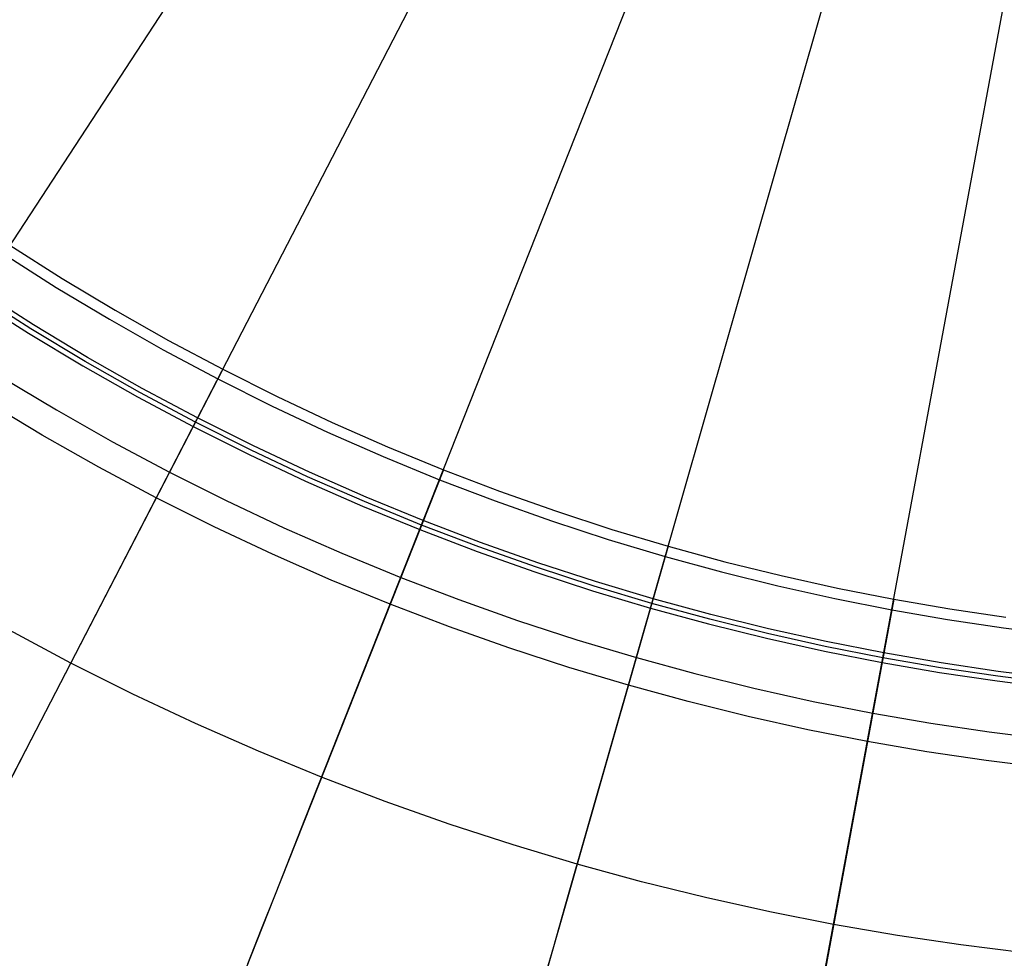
# Model space of a CAD drawing. Header units: millimetres. Extents: x -14 to 488, y -50 to 50.
# Tile 60 of 256: x 195.76 to 205.59, y -27.52 to -18.15. Entities that reach past the tile are written whole.
import ezdxf

# ---------------------------------------------------------------- set-up
doc = ezdxf.new("R2010")
doc.units = ezdxf.units.MM
doc.header["$MEASUREMENT"] = 0
doc.layers.add('Default', color=7, linetype='Continuous')

msp = doc.modelspace()

# ---------------------------------------------------------------- linework, layer by layer
at = {"layer": 'Default'}
for points in [[(195.6656, -20.4017), (196.1868, -20.733), (196.7147, -21.0499), (197.2487, -21.3523), (197.7883, -21.64), (198.3328, -21.9129), (198.8817, -22.1709), (199.4344, -22.414), (199.9902, -22.6421), (200.5487, -22.8552), (201.1092, -23.0534), (201.6712, -23.2368), (202.2341, -23.4053), (202.7974, -23.5592), (203.3605, -23.6985), (203.923, -23.8235), (204.4842, -23.9342), (205.0439, -24.031), (205.6013, -24.114)], [(206.0893, -24.7731), (205.5208, -24.702), (204.9496, -24.6169), (204.3762, -24.5178), (203.8012, -24.4043), (203.2249, -24.2763), (202.6479, -24.1335), (202.0708, -23.9759), (201.4941, -23.8032), (200.9183, -23.6153), (200.344, -23.4123), (199.7718, -23.1939), (199.2023, -22.9602), (198.636, -22.7111), (198.0736, -22.4468), (197.5157, -22.1672), (196.9629, -21.8724), (196.4157, -21.5626), (195.8749, -21.2378), (195.3409, -20.8984)], [(206.0948, -24.7251), (205.5274, -24.6541), (204.9573, -24.5692), (204.385, -24.4703), (203.8111, -24.357), (203.2359, -24.2292), (202.6601, -24.0868), (202.0841, -23.9294), (201.5085, -23.7571), (200.9338, -23.5696), (200.3606, -23.3669), (199.7896, -23.149), (199.2211, -22.9157), (198.656, -22.6672), (198.0947, -22.4033), (197.5379, -22.1243), (196.9861, -21.8301), (196.4401, -21.5208), (195.9003, -21.1968), (195.3673, -20.858)], [(195.3147, -20.9385), (195.8497, -21.2786), (196.3916, -21.6039), (196.9398, -21.9144), (197.4937, -22.2097), (198.0527, -22.4899), (198.6162, -22.7547), (199.1835, -23.0043), (199.7542, -23.2384), (200.3275, -23.4572), (200.9029, -23.6607), (201.4798, -23.8489), (202.0576, -24.0219), (202.6359, -24.1799), (203.214, -24.3229), (203.7914, -24.4512), (204.3675, -24.5649), (204.942, -24.6642), (205.5143, -24.7494), (206.084, -24.8207)], [(205.9936, -25.6173), (205.4055, -25.5437), (204.8147, -25.4557), (204.2217, -25.3531), (203.6268, -25.2358), (203.0308, -25.1033), (202.434, -24.9557), (201.8371, -24.7926), (201.2405, -24.614), (200.6449, -24.4197), (200.0509, -24.2097), (199.4591, -23.9838), (198.87, -23.7421), (198.2843, -23.4845), (197.7026, -23.211), (197.1255, -22.9218), (196.5537, -22.6169), (195.9878, -22.2964), (195.4283, -21.9606)], [(205.7844, -27.4615), (205.1537, -27.3825), (204.52, -27.2882), (203.8839, -27.1782), (203.246, -27.0523), (202.6067, -26.9103), (201.9666, -26.7519), (201.3264, -26.577), (200.6865, -26.3854), (200.0478, -26.177), (199.4107, -25.9518), (198.7759, -25.7095), (198.1441, -25.4502), (197.5159, -25.1739), (196.892, -24.8807), (196.2731, -24.5705), (195.6598, -24.2435)], [(205.7844, -27.4615), (205.1537, -27.3825), (204.52, -27.2882), (203.8839, -27.1782), (203.246, -27.0523), (202.6067, -26.9103), (201.9666, -26.7519), (201.3264, -26.577), (200.6865, -26.3854), (200.0478, -26.177), (199.4107, -25.9518), (198.7759, -25.7095), (198.1441, -25.4502), (197.5159, -25.1739), (196.892, -24.8807), (196.2731, -24.5705), (195.6598, -24.2435)]]:
    msp.add_lwpolyline(points, dxfattribs=at)
at = {"layer": 'Default', "extrusion": (0.888284, -0.459295, 0)}
for points in [[(71.6206, 101.4066), (71.6233, 101.4207), (71.6256, 101.4349), (71.6277, 101.4493), (71.6294, 101.4638), (71.6307, 101.4785), (71.6317, 101.4934), (71.6324, 101.5084), (71.6326, 101.5235), (71.6325, 101.5387), (71.632, 101.554), (71.6311, 101.5694), (71.6298, 101.5849), (71.6281, 101.6004), (71.6259, 101.616), (71.6234, 101.6317), (71.6204, 101.6473), (71.617, 101.663), (71.6131, 101.6786), (71.6089, 101.6943), (71.6041, 101.7098), (71.599, 101.7254), (71.5934, 101.7408), (71.5873, 101.7562), (71.5809, 101.7715), (71.5739, 101.7866), (71.5666, 101.8016), (71.5589, 101.8165), (71.5507, 101.8312), (71.5421, 101.8457), (71.5331, 101.86), (71.5237, 101.8741), (71.5139, 101.8879), (71.5037, 101.9015), (71.4932, 101.9149), (71.4823, 101.928), (71.4711, 101.9408), (71.4595, 101.9534), (71.4476, 101.9656), (71.4354, 101.9775), (71.4229, 101.9891), (71.4101, 102.0003), (71.3971, 102.0112), (71.3838, 102.0218), (71.3703, 102.032), (71.3566, 102.0418), (71.3426, 102.0513), (71.3285, 102.0604), (71.3142, 102.0691), (71.2998, 102.0775), (71.2852, 102.0854), (71.2705, 102.093), (71.2557, 102.1002), (71.2408, 102.107), (71.2259, 102.1135), (71.2109, 102.1195), (71.1958, 102.1252), (71.1807, 102.1305), (71.1656, 102.1355), (71.1505, 102.1401), (71.1354, 102.1443), (71.1204, 102.1481), (71.1053, 102.1516), (71.0904, 102.1548), (71.0755, 102.1576)], [(70.1776, 101.6635), (70.1806, 101.6775), (70.184, 101.6915), (70.1877, 101.7056), (70.1918, 101.7197), (70.1963, 101.7339), (70.2012, 101.7481), (70.2065, 101.7622), (70.2121, 101.7764), (70.2182, 101.7905), (70.2247, 101.8046), (70.2315, 101.8186), (70.2388, 101.8326), (70.2465, 101.8465), (70.2546, 101.8603), (70.2631, 101.8739), (70.272, 101.8875), (70.2813, 101.9009), (70.291, 101.9141), (70.3011, 101.9272), (70.3116, 101.9401), (70.3225, 101.9528), (70.3338, 101.9652), (70.3454, 101.9775), (70.3574, 101.9895), (70.3698, 102.0012), (70.3825, 102.0126), (70.3956, 102.0238), (70.4089, 102.0347), (70.4226, 102.0452), (70.4366, 102.0554), (70.4509, 102.0653), (70.4654, 102.0748), (70.4802, 102.084), (70.4953, 102.0928), (70.5105, 102.1013), (70.526, 102.1093), (70.5417, 102.117), (70.5576, 102.1243), (70.5736, 102.1312), (70.5898, 102.1377), (70.6061, 102.1437), (70.6225, 102.1494), (70.639, 102.1546), (70.6556, 102.1595), (70.6722, 102.1639), (70.6889, 102.1679), (70.7056, 102.1715), (70.7223, 102.1747), (70.739, 102.1775), (70.7557, 102.1799), (70.7724, 102.1819), (70.789, 102.1835), (70.8055, 102.1847), (70.822, 102.1856), (70.8383, 102.186), (70.8546, 102.1861), (70.8707, 102.1859), (70.8867, 102.1853), (70.9025, 102.1843), (70.9182, 102.1831), (70.9338, 102.1814), (70.9491, 102.1795), (70.9643, 102.1773), (70.9793, 102.1748)]]:
    msp.add_lwpolyline(points, dxfattribs=at)
at = {"layer": 'Default', "extrusion": (-0.048363, 0.168979, 0.984432)}
msp.add_lwpolyline([(-182.8454, 90.1861), (-182.8454, 90.2751)], dxfattribs=at)
at = {"layer": 'Default', "extrusion": (0.929788, -0.368095, 0)}
for points in [[(52.563, 101.4066), (52.5657, 101.4207), (52.568, 101.4349), (52.57, 101.4493), (52.5717, 101.4638), (52.5731, 101.4785), (52.5741, 101.4934), (52.5747, 101.5084), (52.575, 101.5235), (52.5749, 101.5387), (52.5744, 101.554), (52.5735, 101.5694), (52.5722, 101.5849), (52.5705, 101.6004), (52.5683, 101.616), (52.5658, 101.6317), (52.5628, 101.6473), (52.5594, 101.663), (52.5555, 101.6786), (52.5512, 101.6943), (52.5465, 101.7098), (52.5413, 101.7254), (52.5357, 101.7408), (52.5297, 101.7562), (52.5232, 101.7715), (52.5163, 101.7866), (52.509, 101.8016), (52.5012, 101.8165), (52.493, 101.8312), (52.4845, 101.8457), (52.4755, 101.86), (52.4661, 101.8741), (52.4563, 101.8879), (52.4461, 101.9015), (52.4356, 101.9149), (52.4247, 101.928), (52.4134, 101.9408), (52.4019, 101.9534), (52.39, 101.9656), (52.3778, 101.9775), (52.3653, 101.9891), (52.3525, 102.0003), (52.3395, 102.0112), (52.3262, 102.0218), (52.3127, 102.032), (52.2989, 102.0418), (52.285, 102.0513), (52.2709, 102.0604), (52.2566, 102.0691), (52.2422, 102.0775), (52.2276, 102.0854), (52.2129, 102.093), (52.1981, 102.1002), (52.1832, 102.107), (52.1682, 102.1135), (52.1532, 102.1195), (52.1382, 102.1252), (52.1231, 102.1305), (52.108, 102.1355), (52.0929, 102.1401), (52.0778, 102.1443), (52.0627, 102.1481), (52.0477, 102.1516), (52.0327, 102.1548), (52.0178, 102.1576)], [(51.12, 101.6635), (51.123, 101.6775), (51.1263, 101.6915), (51.1301, 101.7056), (51.1342, 101.7197), (51.1387, 101.7339), (51.1436, 101.7481), (51.1488, 101.7622), (51.1545, 101.7764), (51.1606, 101.7905), (51.167, 101.8046), (51.1739, 101.8186), (51.1812, 101.8326), (51.1889, 101.8465), (51.197, 101.8603), (51.2055, 101.8739), (51.2144, 101.8875), (51.2237, 101.9009), (51.2334, 101.9141), (51.2435, 101.9272), (51.254, 101.9401), (51.2649, 101.9528), (51.2762, 101.9652), (51.2878, 101.9775), (51.2998, 101.9895), (51.3122, 102.0012), (51.3249, 102.0126), (51.3379, 102.0238), (51.3513, 102.0347), (51.365, 102.0452), (51.379, 102.0554), (51.3932, 102.0653), (51.4078, 102.0748), (51.4226, 102.084), (51.4376, 102.0928), (51.4529, 102.1013), (51.4684, 102.1093), (51.4841, 102.117), (51.4999, 102.1243), (51.516, 102.1312), (51.5321, 102.1377), (51.5484, 102.1437), (51.5649, 102.1494), (51.5814, 102.1546), (51.5979, 102.1595), (51.6146, 102.1639), (51.6313, 102.1679), (51.648, 102.1715), (51.6647, 102.1747), (51.6814, 102.1775), (51.6981, 102.1799), (51.7148, 102.1819), (51.7314, 102.1835), (51.7479, 102.1847), (51.7643, 102.1856), (51.7807, 102.186), (51.7969, 102.1861), (51.8131, 102.1859), (51.8291, 102.1853), (51.8449, 102.1843), (51.8606, 102.1831), (51.8761, 102.1814), (51.8915, 102.1795), (51.9067, 102.1773), (51.9216, 102.1748)]]:
    msp.add_lwpolyline(points, dxfattribs=at)
at = {"layer": 'Default', "extrusion": (-0.031982, 0.172829, 0.984432)}
msp.add_lwpolyline([(-192.1981, 74.7469), (-192.1981, 74.8384)], dxfattribs=at)
at = {"layer": 'Default', "extrusion": (0.961399, -0.275158, 0)}
for points in [[(33.1445, 101.4066), (33.1472, 101.4207), (33.1496, 101.4349), (33.1516, 101.4493), (33.1533, 101.4638), (33.1546, 101.4785), (33.1557, 101.4934), (33.1563, 101.5084), (33.1566, 101.5235), (33.1564, 101.5387), (33.1559, 101.554), (33.155, 101.5694), (33.1537, 101.5849), (33.152, 101.6004), (33.1499, 101.616), (33.1473, 101.6317), (33.1443, 101.6473), (33.1409, 101.663), (33.1371, 101.6786), (33.1328, 101.6943), (33.1281, 101.7098), (33.1229, 101.7254), (33.1173, 101.7408), (33.1113, 101.7562), (33.1048, 101.7715), (33.0979, 101.7866), (33.0905, 101.8016), (33.0828, 101.8165), (33.0746, 101.8312), (33.066, 101.8457), (33.057, 101.86), (33.0476, 101.8741), (33.0378, 101.8879), (33.0276, 101.9015), (33.0171, 101.9149), (33.0062, 101.928), (32.995, 101.9408), (32.9834, 101.9534), (32.9715, 101.9656), (32.9593, 101.9775), (32.9468, 101.9891), (32.934, 102.0003), (32.921, 102.0112), (32.9077, 102.0218), (32.8942, 102.032), (32.8805, 102.0418), (32.8665, 102.0513), (32.8524, 102.0604), (32.8381, 102.0691), (32.8237, 102.0775), (32.8091, 102.0854), (32.7944, 102.093), (32.7796, 102.1002), (32.7648, 102.107), (32.7498, 102.1135), (32.7348, 102.1195), (32.7197, 102.1252), (32.7046, 102.1305), (32.6895, 102.1355), (32.6744, 102.1401), (32.6593, 102.1443), (32.6443, 102.1481), (32.6293, 102.1516), (32.6143, 102.1548), (32.5994, 102.1576)], [(31.7015, 101.6635), (31.7045, 101.6775), (31.7079, 101.6915), (31.7116, 101.7056), (31.7157, 101.7197), (31.7202, 101.7339), (31.7251, 101.7481), (31.7304, 101.7622), (31.736, 101.7764), (31.7421, 101.7905), (31.7486, 101.8046), (31.7554, 101.8186), (31.7627, 101.8326), (31.7704, 101.8465), (31.7785, 101.8603), (31.787, 101.8739), (31.7959, 101.8875), (31.8052, 101.9009), (31.8149, 101.9141), (31.825, 101.9272), (31.8355, 101.9401), (31.8464, 101.9528), (31.8577, 101.9652), (31.8693, 101.9775), (31.8813, 101.9895), (31.8937, 102.0012), (31.9064, 102.0126), (31.9195, 102.0238), (31.9328, 102.0347), (31.9465, 102.0452), (31.9605, 102.0554), (31.9748, 102.0653), (31.9893, 102.0748), (32.0041, 102.084), (32.0192, 102.0928), (32.0345, 102.1013), (32.0499, 102.1093), (32.0656, 102.117), (32.0815, 102.1243), (32.0975, 102.1312), (32.1137, 102.1377), (32.13, 102.1437), (32.1464, 102.1494), (32.1629, 102.1546), (32.1795, 102.1595), (32.1961, 102.1639), (32.2128, 102.1679), (32.2295, 102.1715), (32.2462, 102.1747), (32.263, 102.1775), (32.2796, 102.1799), (32.2963, 102.1819), (32.3129, 102.1835), (32.3294, 102.1847), (32.3459, 102.1856), (32.3622, 102.186), (32.3785, 102.1861), (32.3946, 102.1859), (32.4106, 102.1853), (32.4265, 102.1843), (32.4421, 102.1831), (32.4577, 102.1814), (32.473, 102.1795), (32.4882, 102.1773), (32.5032, 102.1748)]]:
    msp.add_lwpolyline(points, dxfattribs=at)
at = {"layer": 'Default', "extrusion": (0.99608, -0.087068, 0.015608)}
msp.add_lwpolyline([(-6.4632, 95.5036), (-6.5561, 95.5202)], dxfattribs=at)
at = {"layer": 'Default', "extrusion": (0.99608, 0.087068, -0.015608)}
msp.add_lwpolyline([(-41.592, 101.7764), (-41.6849, 101.793)], dxfattribs=at)
at = {"layer": 'Default', "extrusion": (0.983305, -0.181963, 0)}
for points in [[(13.6739, 101.4066), (13.6766, 101.4207), (13.679, 101.4349), (13.681, 101.4493), (13.6827, 101.4638), (13.684, 101.4785), (13.685, 101.4934), (13.6857, 101.5084), (13.6859, 101.5235), (13.6858, 101.5387), (13.6853, 101.554), (13.6844, 101.5694), (13.6831, 101.5849), (13.6814, 101.6004), (13.6793, 101.616), (13.6767, 101.6317), (13.6737, 101.6473), (13.6703, 101.663), (13.6665, 101.6786), (13.6622, 101.6943), (13.6574, 101.7098), (13.6523, 101.7254), (13.6467, 101.7408), (13.6406, 101.7562), (13.6342, 101.7715), (13.6273, 101.7866), (13.6199, 101.8016), (13.6122, 101.8165), (13.604, 101.8312), (13.5954, 101.8457), (13.5864, 101.86), (13.577, 101.8741), (13.5672, 101.8879), (13.557, 101.9015), (13.5465, 101.9149), (13.5356, 101.928), (13.5244, 101.9408), (13.5128, 101.9534), (13.5009, 101.9656), (13.4887, 101.9775), (13.4762, 101.9891), (13.4634, 102.0003), (13.4504, 102.0112), (13.4371, 102.0218), (13.4236, 102.032), (13.4099, 102.0418), (13.3959, 102.0513), (13.3818, 102.0604), (13.3675, 102.0691), (13.3531, 102.0775), (13.3385, 102.0854), (13.3238, 102.093), (13.309, 102.1002), (13.2941, 102.107), (13.2792, 102.1135), (13.2642, 102.1195), (13.2491, 102.1252), (13.234, 102.1305), (13.2189, 102.1355), (13.2038, 102.1401), (13.1887, 102.1443), (13.1737, 102.1481), (13.1586, 102.1516), (13.1437, 102.1548), (13.1288, 102.1576)], [(12.2309, 101.6635), (12.2339, 101.6775), (12.2373, 101.6915), (12.241, 101.7056), (12.2451, 101.7197), (12.2496, 101.7339), (12.2545, 101.7481), (12.2598, 101.7622), (12.2654, 101.7764), (12.2715, 101.7905), (12.278, 101.8046), (12.2848, 101.8186), (12.2921, 101.8326), (12.2998, 101.8465), (12.3079, 101.8603), (12.3164, 101.8739), (12.3253, 101.8875), (12.3346, 101.9009), (12.3443, 101.9141), (12.3544, 101.9272), (12.3649, 101.9401), (12.3758, 101.9528), (12.3871, 101.9652), (12.3987, 101.9775), (12.4107, 101.9895), (12.4231, 102.0012), (12.4358, 102.0126), (12.4489, 102.0238), (12.4622, 102.0347), (12.4759, 102.0452), (12.4899, 102.0554), (12.5042, 102.0653), (12.5187, 102.0748), (12.5335, 102.084), (12.5486, 102.0928), (12.5638, 102.1013), (12.5793, 102.1093), (12.595, 102.117), (12.6109, 102.1243), (12.6269, 102.1312), (12.6431, 102.1377), (12.6594, 102.1437), (12.6758, 102.1494), (12.6923, 102.1546), (12.7089, 102.1595), (12.7255, 102.1639), (12.7422, 102.1679), (12.7589, 102.1715), (12.7756, 102.1747), (12.7923, 102.1775), (12.809, 102.1799), (12.8257, 102.1819), (12.8423, 102.1835), (12.8588, 102.1847), (12.8753, 102.1856), (12.8916, 102.186), (12.9079, 102.1861), (12.924, 102.1859), (12.94, 102.1853), (12.9558, 102.1843), (12.9715, 102.1831), (12.9871, 102.1814), (13.0024, 102.1795), (13.0176, 102.1773), (13.0326, 102.1748)]]:
    msp.add_lwpolyline(points, dxfattribs=at)
at = {"layer": 'Default'}
for points in [[(193.6217, -23.5281, 0.8782), (208.8776, -0.1931, 0.8725)], [(195.6964, -25.6858, 0.9239), (195.8805, -25.3297, 0.8955), (196.0727, -24.958, 0.8782), (208.8776, -0.1931, 0.8725)], [(198.0382, -27.5727, 1.013), (198.1727, -27.2331, 0.9632), (198.3137, -26.8769, 0.9239), (198.4612, -26.5042, 0.8955), (198.6153, -26.1151, 0.8782), (208.8776, -0.1931, 0.8725)], [(200.9809, -27.7841, 0.9239), (201.0912, -27.3988, 0.8955), (201.2063, -26.9964, 0.8782), (208.8776, -0.1931, 0.8725)], [(203.8046, -27.6071, 0.8782), (208.8776, -0.1931, 0.8725)], [(195.6072, -20.491, 101.8879), (196.1282, -20.8222, 101.8879), (196.6574, -21.1401, 101.8879), (197.1945, -21.4443, 101.8879), (197.7393, -21.7348, 101.8879), (198.2825, -22.0071, 101.8879), (198.8325, -22.2658, 101.8879), (199.3887, -22.5106, 101.8879), (199.9509, -22.7413, 101.8879), (200.5072, -22.9537, 101.8879), (201.0684, -23.1523, 101.8879), (201.6344, -23.3371, 101.8879), (202.2047, -23.5079, 101.8879), (202.7648, -23.661, 101.8879), (203.3284, -23.8006, 101.8879), (203.8952, -23.9267, 101.8879), (204.4648, -24.0392, 101.8879), (205.0204, -24.1353, 101.8879), (205.5781, -24.2185, 101.8879), (206.1376, -24.2887, 101.8879)], [(197.7883, -21.64, 101.4066), (195.6788, -25.7197, 76.8205)], [(195.577, -21.7141, 102.0748), (196.1291, -22.0457, 102.0748), (196.6894, -22.3631, 102.0748), (197.2577, -22.6662, 102.0748), (197.8245, -22.9503, 102.0748), (198.3982, -23.2201, 102.0748), (198.9785, -23.4755, 102.0748), (199.565, -23.7162, 102.0748), (200.1453, -23.9377, 102.0748), (200.7308, -24.1449, 102.0748), (201.3212, -24.3377, 102.0748), (201.9162, -24.5159, 102.0748), (202.5005, -24.6756, 102.0748), (203.0885, -24.8213, 102.0748), (203.6798, -24.9528, 102.0748), (204.274, -25.0701, 102.0748), (204.8537, -25.1705, 102.0748), (205.4355, -25.2573, 102.0748), (206.0191, -25.3305, 102.0748)], [(199.9902, -22.6421, 101.4066), (198.2997, -26.9124, 76.8205), (197.7333, -28.343, 67.1065)], [(202.2341, -23.4053, 101.4066), (200.9704, -27.8208, 76.8205)], [(204.4842, -23.9342, 101.4066), (203.6485, -28.4503, 76.8205)]]:
    msp.add_polyline3d(points, dxfattribs=at)

doc.saveas('drawing.dxf')
